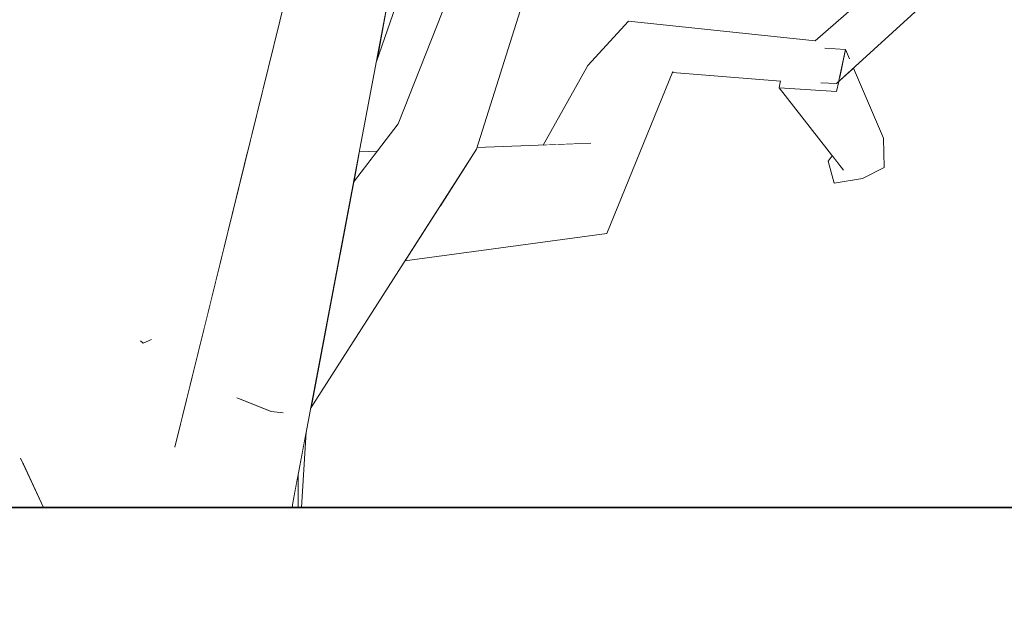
# Model space of a CAD drawing. Extents: x -289599 to -184549, y 66678 to 295474.
# Tile 201 of 256: x -265050 to -264920, y 71498 to 71578. Entities that reach past the tile are written whole.
import ezdxf

# ---------------------------------------------------------------- set-up
doc = ezdxf.new("R2010")
doc.units = 0
doc.header["$MEASUREMENT"] = 0
doc.linetypes.add('Wipeout_Contour', pattern=[1000, 0, -1000])
doc.layers.add('arch drzewa', color=8, linetype='Continuous')
doc.layers.add('Model stropy', color=8, linetype='Continuous')
doc.layers.add('arch drzewa_Nr_Pióra__4', color=8, linetype='Continuous', lineweight=9)
doc.layers.add('Model stropy_Nr_Pióra__26', color=8, linetype='Continuous', lineweight=35)

msp = doc.modelspace()

# ---------------------------------------------------------------- wipeouts: each hides what was drawn before it
at = {"color": 254, "linetype": 'Wipeout_Contour', "lineweight": 0, "ltscale": 965045.066485}
msp.add_wipeout([(-264941.84, 71568.83), (-264935.51, 71558.72), (-264935.61, 71562.64)], dxfattribs=at).dxf.layer = 'arch drzewa'
at = {"color": 254, "linetype": 'Wipeout_Contour', "lineweight": 0, "ltscale": 1287046.950015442}
msp.add_wipeout([(-265020.61, 71560.35), (-265026.66, 71547.64), (-265025.89, 71537.6), (-265020.16, 71560.9)], dxfattribs=at).dxf.layer = 'arch drzewa'
at = {"color": 254, "linetype": 'Wipeout_Contour', "lineweight": 0, "ltscale": 965245.99807}
msp.add_wipeout([(-265015.45, 71528.72), (-265017.03, 71526.26), (-265015.53, 71526.1)], dxfattribs=at).dxf.layer = 'arch drzewa'
at = {"color": 254, "linetype": 'Wipeout_Contour', "lineweight": 0, "ltscale": 1926976.399866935}
msp.add_wipeout([(-266429.89, 71363.5), (-266079.89, 71363.5), (-266079.89, 71263.5), (-260835.35, 71263.5), (-260835.35, 71513.5), (-266429.89, 71513.5)], dxfattribs=at).dxf.layer = 'Model stropy'

# ---------------------------------------------------------------- next in the draw order: wipeouts: each hides what was drawn before it
at = {"color": 254, "linetype": 'Wipeout_Contour', "lineweight": 0, "ltscale": 965246.999167}
msp.add_wipeout([(-265017.03, 71526.26), (-265015.45, 71528.72), (-265016, 71528.6)], dxfattribs=at).dxf.layer = 'arch drzewa'
at = {"color": 254, "linetype": 'Wipeout_Contour', "lineweight": 0, "ltscale": 1287005.249243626}
msp.add_wipeout([(-265024.36, 71517.52), (-265024.05, 71513.5), (-265019.72, 71513.5), (-265019.76, 71514.71)], dxfattribs=at).dxf.layer = 'arch drzewa'
at = {"color": 254, "linetype": 'Wipeout_Contour', "lineweight": 0, "ltscale": 1286973.610240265}
msp.add_wipeout([(-265014.24, 71513.5), (-265013.45, 71513.5), (-265013.45, 71517.98), (-265014.18, 71514.13)], dxfattribs=at).dxf.layer = 'arch drzewa'

# ---------------------------------------------------------------- next in the draw order: wipeouts: each hides what was drawn before it
at = {"color": 254, "linetype": 'Wipeout_Contour', "lineweight": 0, "ltscale": 3217627.601737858}
msp.add_wipeout([(-265034.44, 71535.95), (-265034.57, 71513.5), (-265024.05, 71513.5), (-265024.36, 71517.52), (-265029.82, 71521.66), (-265025.89, 71537.6), (-265026.66, 71547.64), (-265033.1, 71535.8), (-265034.06, 71535.38), (-265034.42, 71535.65)], dxfattribs=at).dxf.layer = 'arch drzewa'
at = {"color": 254, "linetype": 'Wipeout_Contour', "lineweight": 0, "ltscale": 965252.707032}
msp.add_wipeout([(-265016, 71528.6), (-265021.42, 71528.01), (-265017.03, 71526.26)], dxfattribs=at).dxf.layer = 'arch drzewa'
at = {"color": 254, "linetype": 'Wipeout_Contour', "lineweight": 0, "ltscale": 1286985.03130855}
msp.add_wipeout([(-265019.76, 71514.71), (-265019.72, 71513.5), (-265014.24, 71513.5), (-265014.18, 71514.13)], dxfattribs=at).dxf.layer = 'arch drzewa'

# ---------------------------------------------------------------- next in the draw order: linework, layer by layer
at = {"layer": 'arch drzewa_Nr_Pióra__4', "linetype": 'Continuous'}
for p, q in [((-265017.03, 71526.26), (-265021.6, 71528.08)), ((-265015.46, 71526.09), (-265017.03, 71526.26))]:
    msp.add_line(p, q, dxfattribs=at)

# ---------------------------------------------------------------- next in the draw order: wipeouts: each hides what was drawn before it
at = {"color": 254, "linetype": 'Wipeout_Contour', "lineweight": 0, "ltscale": 2252475.775412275}
msp.add_wipeout([(-265048.9, 71642.2), (-265042.07, 71513.5), (-265034.57, 71513.5), (-265034.44, 71535.95), (-265039.38, 71578.99), (-265034.04, 71605.73), (-265033.84, 71641.28)], dxfattribs=at).dxf.layer = 'arch drzewa'
at = {"color": 254, "linetype": 'Wipeout_Contour', "lineweight": 0, "ltscale": 965252.044906}
msp.add_wipeout([(-265001.6, 71580.42), (-265014.56, 71583.65), (-265014.18, 71514.13)], dxfattribs=at).dxf.layer = 'arch drzewa'

# ---------------------------------------------------------------- next in the draw order: linework, layer by layer
at = {"layer": 'arch drzewa_Nr_Pióra__4', "linetype": 'Continuous'}
msp.add_line((-265014.24, 71513.5), (-265014.18, 71514.13), dxfattribs=at)

# ---------------------------------------------------------------- next in the draw order: wipeouts: each hides what was drawn before it
at = {"color": 254, "linetype": 'Wipeout_Contour', "lineweight": 0, "ltscale": 1930686.306076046}
msp.add_wipeout([(-265052.36, 71513.5), (-265047.32, 71513.5), (-265050.15, 71519.6), (-265043.32, 71513.5), (-265042.07, 71513.5), (-265048.9, 71642.2)], dxfattribs=at).dxf.layer = 'arch drzewa'
at = {"color": 254, "linetype": 'Wipeout_Contour', "lineweight": 0, "ltscale": 1286956.031799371}
msp.add_wipeout([(-265011.72, 71527.07), (-265011.8, 71526.68), (-264989.75, 71561.19), (-264994.11, 71561.99)], dxfattribs=at).dxf.layer = 'arch drzewa'
at = {"color": 254, "linetype": 'Wipeout_Contour', "lineweight": 0, "ltscale": 1286972.456716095}
msp.add_wipeout([(-265013.45, 71517.98), (-265013.45, 71513.5), (-265013.01, 71513.5), (-265012.39, 71523.57)], dxfattribs=at).dxf.layer = 'arch drzewa'

# ---------------------------------------------------------------- next in the draw order: linework, layer by layer
at = {"layer": 'arch drzewa_Nr_Pióra__4', "linetype": 'Continuous'}
for p, q in [((-265013.01, 71513.5), (-265012.39, 71523.57)), ((-265013.45, 71513.5), (-265013.45, 71517.98))]:
    msp.add_line(p, q, dxfattribs=at)

# ---------------------------------------------------------------- next in the draw order: wipeouts: each hides what was drawn before it
at = {"color": 254, "linetype": 'Wipeout_Contour', "lineweight": 0, "ltscale": 965193.289282}
msp.add_wipeout([(-264989.75, 71561.19), (-264976.32, 71603.59), (-264979.65, 71605.24)], dxfattribs=at).dxf.layer = 'arch drzewa'
at = {"color": 254, "linetype": 'Wipeout_Contour', "lineweight": 0, "ltscale": 965224.986974}
msp.add_wipeout([(-265011.72, 71527.07), (-264994.11, 71561.99), (-265009.71, 71537.67)], dxfattribs=at).dxf.layer = 'arch drzewa'
at = {"color": 254, "linetype": 'Wipeout_Contour', "lineweight": 0, "ltscale": 965326.939584}
msp.add_wipeout([(-265050.15, 71519.6), (-265047.32, 71513.5), (-265043.32, 71513.5)], dxfattribs=at).dxf.layer = 'arch drzewa'

# ---------------------------------------------------------------- next in the draw order: linework, layer by layer
at = {"layer": 'arch drzewa_Nr_Pióra__4', "linetype": 'Continuous'}
msp.add_line((-265047.32, 71513.5), (-265050.37, 71520.06), dxfattribs=at)
at = {"layer": 'Model stropy_Nr_Pióra__26', "linetype": 'Continuous'}
msp.add_line((-266429.89, 71513.5), (-260835.35, 71513.5), dxfattribs=at)

# ---------------------------------------------------------------- next in the draw order: wipeouts: each hides what was drawn before it
at = {"color": 254, "linetype": 'Wipeout_Contour', "lineweight": 0, "ltscale": 1930589.33724692}
msp.add_wipeout([(-265025.4, 71611.84), (-265020.61, 71560.35), (-265020.16, 71560.9), (-265014.56, 71583.65), (-265013.46, 71591.92), (-265010.85, 71615.93)], dxfattribs=at).dxf.layer = 'arch drzewa'
at = {"color": 254, "linetype": 'Wipeout_Contour', "lineweight": 0, "ltscale": 1608713.617772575}
msp.add_wipeout([(-265009.71, 71537.67), (-264994.11, 71561.99), (-265000.13, 71564.56), (-265007.99, 71546.75), (-265008.89, 71541.99)], dxfattribs=at).dxf.layer = 'arch drzewa'

# ---------------------------------------------------------------- next in the draw order: wipeouts: each hides what was drawn before it
at = {"color": 254, "linetype": 'Wipeout_Contour', "lineweight": 0, "ltscale": 1608838.582171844}
msp.add_wipeout([(-265034.06, 71535.38), (-265033.1, 71535.8), (-265026.66, 71547.64), (-265020.61, 71560.35), (-265025.4, 71611.84)], dxfattribs=at).dxf.layer = 'arch drzewa'
at = {"color": 254, "linetype": 'Wipeout_Contour', "lineweight": 0, "ltscale": 965199.64197}
msp.add_wipeout([(-264979.65, 71605.24), (-264994.11, 71561.99), (-264989.75, 71561.19)], dxfattribs=at).dxf.layer = 'arch drzewa'
at = {"color": 254, "linetype": 'Wipeout_Contour', "lineweight": 0, "ltscale": 965234.027999}
msp.add_wipeout([(-265007.99, 71546.75), (-265000.13, 71564.56), (-265006.08, 71556.79)], dxfattribs=at).dxf.layer = 'arch drzewa'

# ---------------------------------------------------------------- next in the draw order: wipeouts: each hides what was drawn before it
at = {"color": 254, "linetype": 'Wipeout_Contour', "lineweight": 0, "ltscale": 965332.594172}
msp.add_wipeout([(-265031.4, 71618.96), (-265034.06, 71535.38), (-265025.4, 71611.84)], dxfattribs=at).dxf.layer = 'arch drzewa'
at = {"color": 254, "linetype": 'Wipeout_Contour', "lineweight": 0, "ltscale": 965205.660556}
msp.add_wipeout([(-264994.11, 71561.99), (-264979.65, 71605.24), (-264984.15, 71605.22)], dxfattribs=at).dxf.layer = 'arch drzewa'
at = {"color": 254, "linetype": 'Wipeout_Contour', "lineweight": 0, "ltscale": 965236.822437}
msp.add_wipeout([(-265006.08, 71556.79), (-265002.94, 71560.89), (-265005.32, 71560.8)], dxfattribs=at).dxf.layer = 'arch drzewa'

# ---------------------------------------------------------------- next in the draw order: linework, layer by layer
at = {"layer": 'arch drzewa_Nr_Pióra__4', "linetype": 'Continuous'}
for p, q in [((-265029.85, 71521.54), (-265014.56, 71583.65)), ((-265005.32, 71560.8), (-265002.94, 71560.89))]:
    msp.add_line(p, q, dxfattribs=at)

# ---------------------------------------------------------------- next in the draw order: wipeouts: each hides what was drawn before it
at = {"color": 254, "linetype": 'Wipeout_Contour', "lineweight": 0, "ltscale": 1608875.460431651}
msp.add_wipeout([(-265031.4, 71618.96), (-265039.38, 71578.99), (-265034.44, 71535.95), (-265034.42, 71535.65), (-265034.06, 71535.38)], dxfattribs=at).dxf.layer = 'arch drzewa'
at = {"color": 254, "linetype": 'Wipeout_Contour', "lineweight": 0, "ltscale": 965214.974153}
msp.add_wipeout([(-264984.15, 71605.22), (-265000.13, 71564.56), (-264994.11, 71561.99)], dxfattribs=at).dxf.layer = 'arch drzewa'

# ---------------------------------------------------------------- next in the draw order: linework, layer by layer
at = {"layer": 'arch drzewa_Nr_Pióra__4', "linetype": 'Continuous'}
for p, q in [((-265006.08, 71556.79), (-265000.13, 71564.56)), ((-265034.06, 71535.38), (-265034.44, 71535.66)), ((-265032.95, 71535.87), (-265034.06, 71535.38))]:
    msp.add_line(p, q, dxfattribs=at)

# ---------------------------------------------------------------- next in the draw order: wipeouts: each hides what was drawn before it
at = {"color": 254, "linetype": 'Wipeout_Contour', "lineweight": 0, "ltscale": 1286990.218087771}
msp.add_wipeout([(-265003.04, 71572.85), (-264997.12, 71589.85), (-265001.04, 71591.61), (-265001.6, 71580.42)], dxfattribs=at).dxf.layer = 'arch drzewa'
at = {"color": 254, "linetype": 'Wipeout_Contour', "lineweight": 0, "ltscale": 1286900.310301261}
msp.add_wipeout([(-264994.68, 71553.47), (-264999.26, 71546.3), (-264972.4, 71549.97), (-264974.54, 71561.97)], dxfattribs=at).dxf.layer = 'arch drzewa'

# ---------------------------------------------------------------- next in the draw order: linework, layer by layer
at = {"layer": 'arch drzewa_Nr_Pióra__4', "linetype": 'Continuous'}
for p, q in [((-265000.13, 71564.56), (-264984.15, 71605.22)), ((-265003.04, 71572.85), (-264997.12, 71589.85)), ((-265014.18, 71514.13), (-265001.6, 71580.42))]:
    msp.add_line(p, q, dxfattribs=at)

# ---------------------------------------------------------------- next in the draw order: wipeouts: each hides what was drawn before it
at = {"color": 254, "linetype": 'Wipeout_Contour', "lineweight": 0, "ltscale": 965136.577791}
msp.add_wipeout([(-264972.4, 71549.97), (-264963.62, 71571.52), (-264969.5, 71578.19)], dxfattribs=at).dxf.layer = 'arch drzewa'
at = {"color": 254, "linetype": 'Wipeout_Contour', "lineweight": 0, "ltscale": 1286914.007889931}
msp.add_wipeout([(-264994.68, 71553.47), (-264974.54, 71561.97), (-264989.68, 71561.39), (-264989.75, 71561.19)], dxfattribs=at).dxf.layer = 'arch drzewa'

# ---------------------------------------------------------------- next in the draw order: linework, layer by layer
at = {"layer": 'arch drzewa_Nr_Pióra__4', "linetype": 'Continuous'}
msp.add_line((-265011.8, 71526.68), (-264989.75, 71561.19), dxfattribs=at)

# ---------------------------------------------------------------- next in the draw order: wipeouts: each hides what was drawn before it
at = {"color": 254, "linetype": 'Wipeout_Contour', "lineweight": 0, "ltscale": 965144.82212}
msp.add_wipeout([(-264974.54, 71561.97), (-264972.4, 71549.97), (-264969.5, 71578.19)], dxfattribs=at).dxf.layer = 'arch drzewa'
at = {"color": 254, "linetype": 'Wipeout_Contour', "lineweight": 0, "ltscale": 965087.590831}
msp.add_wipeout([(-264963.62, 71571.52), (-264941.85, 71569.89), (-264944.7, 71575.61)], dxfattribs=at).dxf.layer = 'arch drzewa'

# ---------------------------------------------------------------- next in the draw order: linework, layer by layer
at = {"layer": 'arch drzewa_Nr_Pióra__4', "linetype": 'Continuous'}
msp.add_line((-264999.26, 71546.3), (-264972.4, 71549.97), dxfattribs=at)

# ---------------------------------------------------------------- next in the draw order: wipeouts: each hides what was drawn before it
at = {"color": 254, "linetype": 'Wipeout_Contour', "lineweight": 0, "ltscale": 965152.460497}
msp.add_wipeout([(-264969.5, 71578.19), (-264974.92, 71572.29), (-264974.54, 71561.97)], dxfattribs=at).dxf.layer = 'arch drzewa'

# ---------------------------------------------------------------- next in the draw order: wipeouts: each hides what was drawn before it
at = {"color": 254, "linetype": 'Wipeout_Contour', "lineweight": 0, "ltscale": 965115.907488}
msp.add_wipeout([(-264944.7, 71575.61), (-264969.5, 71578.19), (-264963.62, 71571.52)], dxfattribs=at).dxf.layer = 'arch drzewa'
at = {"color": 254, "linetype": 'Wipeout_Contour', "lineweight": 0, "ltscale": 965160.105925}
msp.add_wipeout([(-264974.92, 71572.29), (-264980.85, 71561.73), (-264974.54, 71561.97)], dxfattribs=at).dxf.layer = 'arch drzewa'

# ---------------------------------------------------------------- next in the draw order: linework, layer by layer
at = {"layer": 'arch drzewa_Nr_Pióra__4', "linetype": 'Continuous'}
for p, q in [((-264989.75, 71561.19), (-264976.32, 71603.59)), ((-264969.5, 71578.19), (-264974.92, 71572.29)), ((-264969.5, 71578.19), (-264944.7, 71575.61)), ((-264980.85, 71561.73), (-264974.92, 71572.29)), ((-264989.68, 71561.39), (-264974.54, 71561.97))]:
    msp.add_line(p, q, dxfattribs=at)

# ---------------------------------------------------------------- next in the draw order: wipeouts: each hides what was drawn before it
at = {"color": 254, "linetype": 'Wipeout_Contour', "lineweight": 0, "ltscale": 1930182.724327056}
msp.add_wipeout([(-264963.68, 71571.39), (-264949.29, 71570.23), (-264949.28, 71570.26), (-264943.67, 71569.97), (-264941.85, 71569.89), (-264963.64, 71571.47)], dxfattribs=at).dxf.layer = 'arch drzewa'

# ---------------------------------------------------------------- next in the draw order: wipeouts: each hides what was drawn before it
at = {"color": 254, "linetype": 'Wipeout_Contour', "lineweight": 0, "ltscale": 965104.257691}
msp.add_wipeout([(-264963.62, 71571.52), (-264963.64, 71571.47), (-264941.85, 71569.89)], dxfattribs=at).dxf.layer = 'arch drzewa'

# ---------------------------------------------------------------- next in the draw order: linework, layer by layer
at = {"layer": 'arch drzewa_Nr_Pióra__4', "linetype": 'Continuous'}
msp.add_line((-264972.4, 71549.97), (-264963.62, 71571.52), dxfattribs=at)

# ---------------------------------------------------------------- next in the draw order: wipeouts: each hides what was drawn before it
at = {"color": 254, "linetype": 'Wipeout_Contour', "lineweight": 0, "ltscale": 965034.510437}
msp.add_wipeout([(-264941.85, 71569.89), (-264920, 71589.98), (-264924.31, 71593.32)], dxfattribs=at).dxf.layer = 'arch drzewa'

# ---------------------------------------------------------------- next in the draw order: linework, layer by layer
at = {"layer": 'arch drzewa_Nr_Pióra__4', "linetype": 'Continuous'}
msp.add_line((-264944.7, 71575.61), (-264924.31, 71593.32), dxfattribs=at)

# ---------------------------------------------------------------- next in the draw order: wipeouts: each hides what was drawn before it
at = {"color": 254, "linetype": 'Wipeout_Contour', "lineweight": 0, "ltscale": 965060.683049}
msp.add_wipeout([(-264940.13, 71573.24), (-264940.64, 71574.43), (-264941.51, 71570.38)], dxfattribs=at).dxf.layer = 'arch drzewa'

# ---------------------------------------------------------------- next in the draw order: wipeouts: each hides what was drawn before it
at = {"color": 254, "linetype": 'Wipeout_Contour', "lineweight": 0, "ltscale": 1286738.361803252}
msp.add_wipeout([(-264941.56, 71570.16), (-264941.84, 71568.83), (-264935.61, 71562.64), (-264939.59, 71571.97)], dxfattribs=at).dxf.layer = 'arch drzewa'

# ---------------------------------------------------------------- next in the draw order: wipeouts: each hides what was drawn before it
at = {"color": 254, "linetype": 'Wipeout_Contour', "lineweight": 0, "ltscale": 965056.250225}
msp.add_wipeout([(-264949.48, 71569.35), (-264940.92, 71558.4), (-264935.51, 71558.72)], dxfattribs=at).dxf.layer = 'arch drzewa'

# ---------------------------------------------------------------- next in the draw order: wipeouts: each hides what was drawn before it
at = {"color": 254, "linetype": 'Wipeout_Contour', "lineweight": 0, "ltscale": 965059.871653}
msp.add_wipeout([(-264935.51, 71558.72), (-264941.84, 71568.83), (-264949.48, 71569.35)], dxfattribs=at).dxf.layer = 'arch drzewa'

# ---------------------------------------------------------------- next in the draw order: linework, layer by layer
at = {"layer": 'arch drzewa_Nr_Pióra__4', "linetype": 'Continuous'}
msp.add_line((-264939.59, 71571.97), (-264935.61, 71562.64), dxfattribs=at)

# ---------------------------------------------------------------- next in the draw order: wipeouts: each hides what was drawn before it
at = {"color": 254, "linetype": 'Wipeout_Contour', "lineweight": 0, "ltscale": 1930139.951334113}
msp.add_wipeout([(-264949.48, 71569.35), (-264941.84, 71568.83), (-264941.56, 71570.16), (-264941.85, 71569.89), (-264943.67, 71569.97), (-264949.28, 71570.26)], dxfattribs=at).dxf.layer = 'arch drzewa'
at = {"color": 254, "linetype": 'Wipeout_Contour', "lineweight": 0, "ltscale": 1286739.872353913}
msp.add_wipeout([(-264942.42, 71560.31), (-264942.94, 71559.56), (-264942.15, 71556.67), (-264941.62, 71559.3)], dxfattribs=at).dxf.layer = 'arch drzewa'

# ---------------------------------------------------------------- next in the draw order: linework, layer by layer
at = {"layer": 'arch drzewa_Nr_Pióra__4', "linetype": 'Continuous'}
for p, q in [((-264963.68, 71571.39), (-264949.29, 71570.23)), ((-264949.28, 71570.26), (-264949.48, 71569.35)), ((-264949.48, 71569.35), (-264941.84, 71568.83))]:
    msp.add_line(p, q, dxfattribs=at)

# ---------------------------------------------------------------- next in the draw order: wipeouts: each hides what was drawn before it
at = {"color": 254, "linetype": 'Wipeout_Contour', "lineweight": 0, "ltscale": 965064.220093}
msp.add_wipeout([(-264940.64, 71574.43), (-264943.32, 71574.62), (-264941.51, 71570.38)], dxfattribs=at).dxf.layer = 'arch drzewa'
at = {"color": 254, "linetype": 'Wipeout_Contour', "lineweight": 0, "ltscale": 965052.071628}
msp.add_wipeout([(-264941.62, 71559.3), (-264942.15, 71556.67), (-264940.92, 71558.4)], dxfattribs=at).dxf.layer = 'arch drzewa'

# ---------------------------------------------------------------- next in the draw order: linework, layer by layer
at = {"layer": 'arch drzewa_Nr_Pióra__4', "linetype": 'Continuous'}
for p, q in [((-264941.85, 71569.89), (-264920, 71589.98)), ((-264940.64, 71574.43), (-264943.41, 71574.62)), ((-264941.52, 71570.33), (-264940.64, 71574.43)), ((-264940.64, 71574.43), (-264940.12, 71573.2)), ((-264943.94, 71569.98), (-264941.85, 71569.89)), ((-264941.84, 71568.83), (-264941.56, 71570.16)), ((-264942.42, 71560.31), (-264942.94, 71559.56))]:
    msp.add_line(p, q, dxfattribs=at)

# ---------------------------------------------------------------- next in the draw order: wipeouts: each hides what was drawn before it
at = {"color": 254, "linetype": 'Wipeout_Contour', "lineweight": 0, "ltscale": 965048.276502}
msp.add_wipeout([(-264940.92, 71558.4), (-264942.15, 71556.67), (-264938.4, 71557.27)], dxfattribs=at).dxf.layer = 'arch drzewa'

# ---------------------------------------------------------------- next in the draw order: linework, layer by layer
at = {"layer": 'arch drzewa_Nr_Pióra__4', "linetype": 'Continuous'}
msp.add_line((-264942.94, 71559.56), (-264942.15, 71556.67), dxfattribs=at)

# ---------------------------------------------------------------- next in the draw order: wipeouts: each hides what was drawn before it
at = {"color": 254, "linetype": 'Wipeout_Contour', "lineweight": 0, "ltscale": 965042.585509}
msp.add_wipeout([(-264938.4, 71557.27), (-264935.51, 71558.72), (-264940.92, 71558.4)], dxfattribs=at).dxf.layer = 'arch drzewa'

# ---------------------------------------------------------------- next in the draw order: linework, layer by layer
at = {"layer": 'arch drzewa_Nr_Pióra__4', "linetype": 'Continuous'}
for p, q in [((-264949.48, 71569.35), (-264940.92, 71558.4)), ((-264935.51, 71558.72), (-264935.61, 71562.64)), ((-264935.51, 71558.72), (-264938.4, 71557.27)), ((-264942.15, 71556.67), (-264938.4, 71557.27))]:
    msp.add_line(p, q, dxfattribs=at)

doc.saveas('drawing.dxf')
